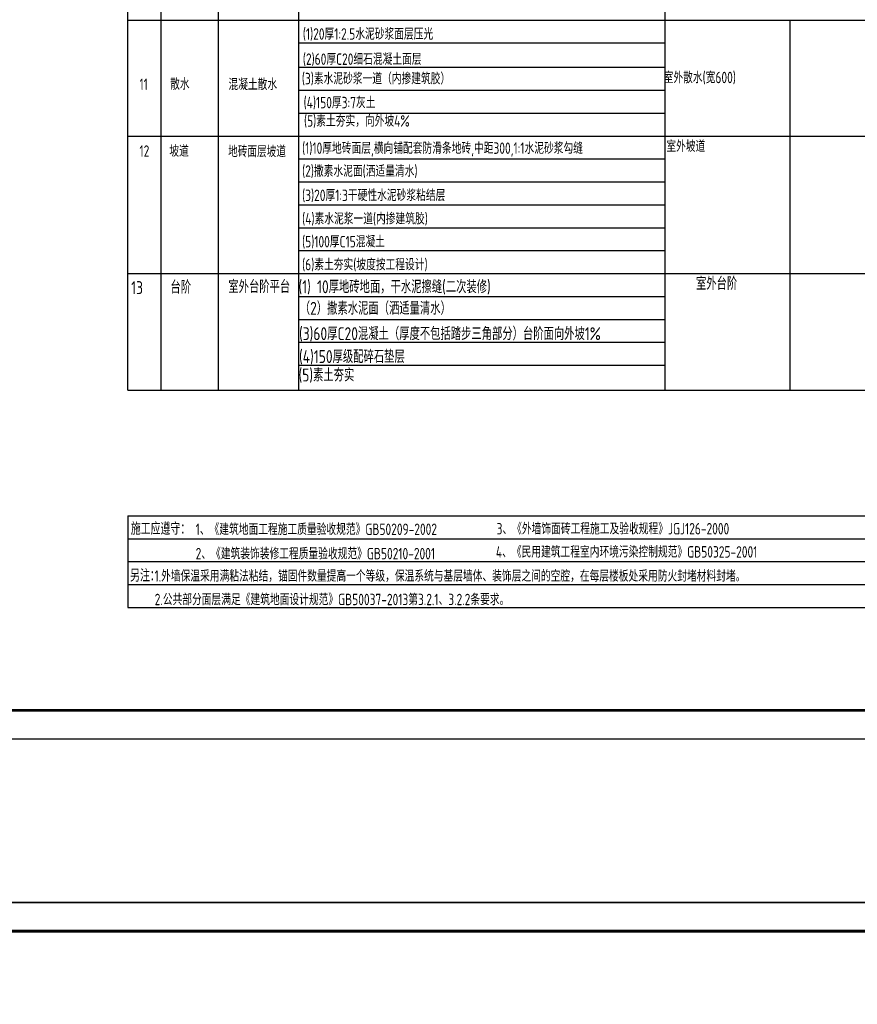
# Model space of a CAD drawing. Header units: inches. Extents: x 224620 to 3435104, y 247406 to 993300.
# Tile 102 of 110: x 287168 to 316416, y 764720 to 799090. Entities that reach past the tile are written whole.
import ezdxf

# ---------------------------------------------------------------- set-up
doc = ezdxf.new("R2010")
doc.units = ezdxf.units.IN
doc.header["$MEASUREMENT"] = 0
for name, color, linetype in [('PUB_TEXT', 7, 'Continuous'), ('PUB_TITLE', 4, 'Continuous'), ('TEXT', 7, 'Continuous'), ('细线', 135, 'Continuous')]:
    doc.layers.add(name, color=color, linetype=linetype)
doc.styles.add('H_HZTXT', font='syszb.shx', dxfattribs={"width": 0.85, "bigfont": 'hztxt.shx'})
doc.styles.add('HZFS', font='tssdeng.shx', dxfattribs={"width": 0.8, "height": 400, "bigfont": 'hztxt.shx'})
doc.styles.add('yong', font='GBENOR.shx', dxfattribs={"width": 0.9, "bigfont": 'GBCBIG.shx'})

# ---------------------------------------------------------------- blocks, each defined once
blk = doc.blocks.new('wrtgtg')
at = {"layer": 'PUB_TITLE'}
blk.add_line((-75296, 53559), (8804, 53559), dxfattribs=at)
blk.add_lwpolyline([(-75296, -5841), (8804, -5841), (8804, 53559), (-75296, 53559)], close=True, dxfattribs=at)
at = {"layer": 'PUB_TITLE', "const_width": 100}
blk.add_lwpolyline([(-72796, -4841), (7804, -4841), (7804, 52559), (-72796, 52559)], close=True, dxfattribs=at)

msp = doc.modelspace()

# ---------------------------------------------------------------- linework, layer by layer
at = {"color": 4}
for p, q in [((296905.5, 790230.2), (310745.9, 790230.2)), ((296905.5, 789430.2), (309689.5, 789430.2)), ((296905.5, 789430.2), (309689.5, 789430.2)), ((296905.5, 788630.2), (309689.5, 788630.2)), ((296905.5, 788630.2), (309689.5, 788630.2)), ((296905.5, 787830.2), (309689.5, 787830.2)), ((296905.5, 787830.2), (309689.5, 787830.2)), ((296905.5, 787830.2), (309689.5, 787830.2)), ((296905.5, 787030.2), (309689.5, 787030.2)), ((296905.5, 787030.2), (309689.5, 787030.2)), ((290946, 786155.4, 969.8), (325969.3, 786155.4, 969.8))]:
    msp.add_line(p, q, dxfattribs=at)
at = {"layer": '细线', "color": 4}
for p, q in [((290946, 786155.4), (290946, 830376.2)), ((292103.8, 786155.4), (292103.8, 830376.2)), ((294103.8, 830376.2), (294103.8, 786155.4)), ((296905.5, 830376.2), (296905.5, 786155.4)), ((309689.5, 830376.2), (309689.5, 786155.4)), ((290946, 799077), (325969.3, 799077)), ((290946, 799077), (325969.3, 799077)), ((314060.1, 799077), (314060.1, 786155.4)), ((296905.5, 798277), (309689.5, 798277)), ((296905.5, 798277), (309689.5, 798277)), ((296905.5, 797429.9), (309689.5, 797429.9)), ((296905.5, 797429.9), (309689.5, 797429.9)), ((296905.5, 796629.9), (309689.5, 796629.9)), ((296905.5, 796629.9), (309689.5, 796629.9)), ((296905.5, 796629.9), (309689.5, 796629.9)), ((296905.5, 796629.9), (309689.5, 796629.9)), ((296905.5, 796629.9), (309689.5, 796629.9)), ((296905.5, 796629.9), (309689.5, 796629.9)), ((296905.5, 796629.9), (309689.5, 796629.9)), ((296905.5, 796629.9), (309689.5, 796629.9)), ((296905.5, 796629.9), (309689.5, 796629.9)), ((296905.5, 796629.9), (309689.5, 796629.9)), ((296905.5, 796629.9), (309689.5, 796629.9)), ((296905.5, 796629.9), (309689.5, 796629.9)), ((296905.5, 795829.9), (309689.5, 795829.9)), ((296905.5, 795829.9), (309689.5, 795829.9)), ((296905.5, 795829.9), (309689.5, 795829.9)), ((296905.5, 795829.9), (309689.5, 795829.9)), ((296905.5, 795829.9), (309689.5, 795829.9)), ((296905.5, 795829.9), (309689.5, 795829.9)), ((296905.5, 795829.9), (309689.5, 795829.9)), ((296905.5, 795829.9), (309689.5, 795829.9)), ((296905.5, 795829.9), (309689.5, 795829.9)), ((296905.5, 795829.9), (309689.5, 795829.9)), ((296905.5, 795829.9), (309689.5, 795829.9)), ((290946, 795029.9), (325969.3, 795029.9)), ((290946, 795029.9), (325969.3, 795029.9)), ((290946, 795029.9), (325969.3, 795029.9)), ((290946, 795029.9), (325969.3, 795029.9)), ((290946, 795029.9), (325969.3, 795029.9)), ((290946, 795029.9), (325969.3, 795029.9)), ((290946, 795029.9), (325969.3, 795029.9)), ((290946, 795029.9), (325969.3, 795029.9)), ((290946, 795029.9), (325969.3, 795029.9)), ((290946, 795029.9), (325969.3, 795029.9)), ((290946, 795029.9), (325969.3, 795029.9)), ((296905.5, 794229.9), (309689.5, 794229.9)), ((296905.5, 794229.9), (309689.5, 794229.9)), ((296905.5, 794229.9), (309689.5, 794229.9)), ((296905.5, 794229.9), (309689.5, 794229.9)), ((296905.5, 794229.9), (309689.5, 794229.9)), ((296905.5, 794229.9), (309689.5, 794229.9)), ((296905.5, 794229.9), (309689.5, 794229.9)), ((296905.5, 794229.9), (309689.5, 794229.9)), ((296905.5, 794229.9), (309689.5, 794229.9)), ((296905.5, 794229.9), (309689.5, 794229.9)), ((296905.5, 794229.9), (309689.5, 794229.9)), ((296905.5, 793430.2), (309689.5, 793430.2)), ((296905.5, 793430.2), (309689.5, 793430.2)), ((296905.5, 793430.2), (309689.5, 793430.2)), ((296905.5, 793430.2), (309689.5, 793430.2)), ((296905.5, 793430.2), (309689.5, 793430.2)), ((296905.5, 793430.2), (309689.5, 793430.2)), ((296905.5, 793430.2), (309689.5, 793430.2)), ((296905.5, 793430.2), (309689.5, 793430.2)), ((296905.5, 793430.2), (309689.5, 793430.2)), ((296905.5, 793430.2), (309689.5, 793430.2)), ((296905.5, 793430.2), (309689.5, 793430.2)), ((296905.5, 792630.2), (309689.5, 792630.2)), ((296905.5, 792630.2), (309689.5, 792630.2)), ((296905.5, 792630.2), (309689.5, 792630.2)), ((296905.5, 791830.2), (309689.5, 791830.2)), ((296905.5, 791830.2), (309689.5, 791830.2)), ((296905.5, 791830.2), (309689.5, 791830.2)), ((296905.5, 791030.2), (309689.5, 791030.2)), ((296905.5, 791030.2), (309689.5, 791030.2)), ((290946, 790230.2), (325969.3, 790230.2)), ((290946, 781771.6), (325969.3, 781771.6)), ((290946, 781771.6), (325969.3, 781771.6)), ((290946, 781771.6), (290946, 778572.1)), ((290946, 780971.7), (325969.3, 780971.7)), ((290946, 780171.8), (325969.3, 780171.8)), ((290946, 779372), (325969.3, 779372)), ((290946, 778572.1), (325969.3, 778572.1))]:
    msp.add_line(p, q, dxfattribs=at)

# ---------------------------------------------------------------- block references
for p in [(326104.7, 779824.4), (326104.7, 714715.8)]:
    msp.add_blockref('wrtgtg', p)

# ---------------------------------------------------------------- texts
at = {"layer": 'PUB_TEXT', "color": 0, "style": 'H_HZTXT'}
for s, width, p in [('(1)20厚1:2.5水泥砂浆面层压光', 0.85, (297054.5, 798392.2)), ('(2)60厚C20细石混凝土面层', 0.85, (297054.5, 797512.6)), ('散水', 0.85, (292421.8, 796644.2)), ('混凝土散水', 0.85, (294458.6, 796631.6)), ('(3)素水泥砂浆一道（内掺建筑胶）', 0.85, (297020.5, 796835)), (' 室外散水(宽600)', 0.85, (309468.9, 796872.7)), ('11', 0.85, (291352.6, 796636.8)), ('(4)150厚3:7灰土', 0.85, (297082, 795997)), ('(5)素土夯实，向外坡4%%%', 0.85, (297096, 795356)), ('12', 0.85, (291352.6, 794304.7)), ('坡道', 0.85, (292393, 794303.5)), ('地砖面层坡道', 0.8, (294448.3, 794291)), ('(1)10厚地砖面层,横向铺配套防滑条地砖,中距300,1:1水泥砂浆勾缝', 0.85, (297029.2, 794406)), ('室外坡道', 0.85, (309747.3, 794472.7)), ('(2)撒素水泥面(洒适量清水)', 0.85, (297029.2, 793606)), ('(3)20厚1:3干硬性水泥砂浆粘结层', 0.85, (297029.2, 792758.9)), ('(4)素水泥浆一道(内掺建筑胶)', 0.85, (297029.2, 791942)), ('(5)100厚C15混凝土', 0.85, (297029.2, 791142)), ('(6)素土夯实(坡度按工程设计)', 0.85, (297029.2, 790342)), ('3、《外墙饰面砖工程施工及验收规程》JGJ126-2000', 0.85, (303819.8, 781120.4)), ('1、《建筑地面工程施工质量验收规范》GB50209-2002', 0.85, (293312.9, 781101.9)), ('2、《建筑装饰装修工程质量验收规范》GB50210-2001', 0.85, (293312.9, 780252.2)), ('4、《民用建筑工程室内环境污染控制规范》GB50325-2001', 0.85, (303795.5, 780313)), ('1.外墙保温采用满粘法粘结，锚固件数量提高一个等级，保温系统与基层墙体、装饰层之间的空腔，在每层楼板处采用防火封堵材料封堵。', 0.85, (291877, 779472.2)), ('2.公共部分面层满足《建筑地面设计规范》GB50037-2013第3.2.1、3.2.2条要求。', 0.85, (291882.7, 778651.6))]:
    msp.add_text(s, height=400, dxfattribs=dict(at, width=width)).set_placement(p)
at = {"layer": 'PUB_TEXT', "style": 'yong'}
for s, p in [('施工应遵守：', (291049.4, 781107.2)), ('另注：', (291023.3, 779472.2))]:
    msp.add_text(s, height=432, dxfattribs=at).set_placement(p)
at = {"layer": 'TEXT', "style": 'HZFS', "width": 0.8}
for s, p in [('室外台阶', (310783.9, 789655.7, -969.8)), ('13', (291061, 789511.7)), ('台阶', (292431.2, 789527.2, -969.8)), ('室外台阶平台', (294455, 789545.6, -969.8)), ('(1) 10厚地砖地面，干水泥擦缝(二次装修)', (296904.1, 789541.9, -969.8)), ('（2）撒素水泥面（洒适量清水）', (296948.7, 788791.1, -969.8)), ('(3)60厚C20混凝土（厚度不包括踏步三角部分）台阶面向外坡1%%%', (296922.6, 787905.1, -969.8)), ('(4)150厚级配碎石垫层', (296922.6, 787105.1, -969.8)), ('(5)素土夯实', (296905.5, 786461))]:
    msp.add_text(s, height=450, dxfattribs=at).set_placement(p)

doc.saveas('drawing.dxf')
